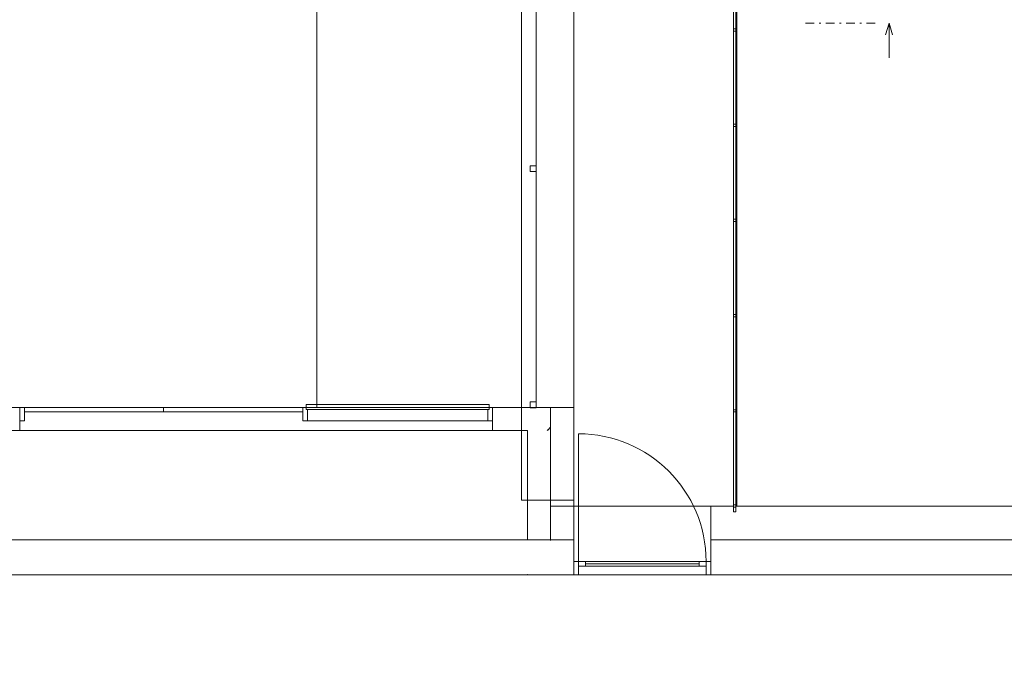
# Model space of a CAD drawing. Header units: millimetres. Extents: x -13540 to 53715, y -38110 to 10383.
# Tile 15 of 17: x 32025 to 40510, y -1373 to 4190. Entities that reach past the tile are written whole.
import ezdxf

# ---------------------------------------------------------------- set-up
doc = ezdxf.new("R2010")
doc.units = ezdxf.units.MM
doc.header["$MEASUREMENT"] = 0
doc.set_wipeout_variables(frame=1)
for name, pattern in [('Wipeout_Contour', [1000, 0, -1000]), ('Čerchovaná M', [225, 125, -42.5, 15, -42.5]), ('Čerchovaná S', [175, 75, -42.5, 15, -42.5])]:
    doc.linetypes.add(name, pattern=pattern)
for name, color, linetype in [('00_2D prvky.obecné', 7, 'Continuous'), ('01_Zóny.dispozice', 7, 'Continuous'), ('02_Desky', 7, 'Continuous'), ('13_Značky.řezy', 7, 'Continuous'), ('Nové_01_Zóny.dispozice', 7, 'Continuous'), ('Nové_02_Desky', 7, 'Continuous'), ('Nové_02_Zdi VNĚJŠÍ - nenosné.obálka', 7, 'Continuous'), ('Nové_02_Zdi VNĚJŠÍ - nosné.obálka', 7, 'Continuous'), ('Nové_05_Podlahy', 7, 'Continuous'), ('Nové_05_Zábradlí', 7, 'Continuous'), ('Nové_09_Exteriér.objekty', 7, 'Continuous'), ('Nové_Konstrukce – Dělicí čáry vrstev', 7, 'Continuous'), ('Nové_Otvory – Dveře', 7, 'Continuous'), ('Nové_Výplně - Povrchové', 7, 'Continuous'), ('Nové_Výplně – Řezové', 7, 'Continuous')]:
    doc.layers.add(name, color=color, linetype=linetype)

# ---------------------------------------------------------------- blocks, each defined once
blk = doc.blocks.new('*X1')
at = {"layer": 'Nové_Výplně – Řezové', "color": 253, "linetype": 'Continuous', "lineweight": 13, "true_color": 0xaaaaaa}
for p, q in [((36575, 654.375), (36600, 679.375)), ((36569.875, 650), (36575, 655.125))]:
    blk.add_line(p, q, dxfattribs=at)

msp = doc.modelspace()

# ---------------------------------------------------------------- linework, layer by layer
at = {"layer": '00_2D prvky.obecné', "color": 251, "linetype": 'Continuous', "lineweight": 0}
msp.add_line((34586, 8950), (34586, 850), dxfattribs=at)
at = {"layer": '01_Zóny.dispozice', "color": 251, "linetype": 'Continuous', "lineweight": 0, "flags": 128}
msp.add_lwpolyline([(27150, 650), (27150, -292.5), (36400, -292.5), (36400, 650)], close=True, dxfattribs=at)
at = {"layer": '02_Desky', "color": 251, "linetype": 'Continuous', "lineweight": 0, "flags": 128}
msp.add_lwpolyline([(-0.2, -10922.5), (52900, -10922.5), (52900, 9280), (42452.5, 9280), (42452.5, 0), (36600, 0), (36600, -292.5), (27150, -292.5), (27150, 0), (20150, 0), (20150, -292.5), (15050, -292.5)], dxfattribs=at)
at = {"layer": '13_Značky.řezy', "color": 251, "linetype": 'Čerchovaná S', "lineweight": 0}
msp.add_line((38797.4, 4160.1), (39397.4, 4160.1), dxfattribs=at)
at = {"layer": '13_Značky.řezy', "color": 251, "linetype": 'Continuous', "lineweight": 0}
for p, q in [((39487.4, 4060.1), (39517.4, 4160.1)), ((39517.4, 4160.1), (39517.4, 3860.1)), ((39547.4, 4060.1), (39517.4, 4160.1))]:
    msp.add_line(p, q, dxfattribs=at)
at = {"layer": 'Nové_01_Zóny.dispozice', "color": 251, "linetype": 'Continuous', "lineweight": 0, "flags": 128}
msp.add_lwpolyline([(-4700, -3697.5), (-4600, -3697.5), (-4600, -10922.5), (2345, -10922.5), (2355, -3697.5), (42150, -3697.5), (42150, -592.5), (-4700, -592.5)], close=True, dxfattribs=at)
at = {"layer": 'Nové_02_Desky', "color": 251, "linetype": 'Continuous', "lineweight": 0, "flags": 128}
msp.add_lwpolyline([(38205, 0), (38205, 4390), (36800, 4390), (36800, 0)], close=True, dxfattribs=at)
at = {"layer": 'Nové_02_Zdi VNĚJŠÍ - nenosné.obálka', "color": 251, "linetype": 'Continuous', "lineweight": 0}
for p, q in [((32025, 850), (32025, 735)), ((36100, 850), (36100, 735)), ((32025, 735), (32025, 650)), ((36100, 735), (36100, 650))]:
    msp.add_line(p, q, dxfattribs=at)
at = {"layer": 'Nové_02_Zdi VNĚJŠÍ - nosné.obálka', "color": 251, "linetype": 'Continuous', "lineweight": 0}
for p, q in [((36800, -292.5), (36800, 0)), ((37980, -292.5), (37980, 0)), ((36800, -477.5), (36800, -292.5)), ((37980, -477.5), (37980, -292.5)), ((36800, -592.5), (36800, -477.5)), ((37980, -592.5), (37980, -477.5))]:
    msp.add_line(p, q, dxfattribs=at)
at = {"layer": 'Nové_02_Zdi VNĚJŠÍ - nosné.obálka', "color": 251, "linetype": 'Continuous', "lineweight": 0, "flags": 128}
for points in [[(42450, 0), (37980, 0)], [(36400, -292.5), (26950, -292.5)], [(26950, -592.5), (36400, -592.5)], [(36400, -592.5), (36800, -592.5)], [(37980, -592.5), (42150, -592.5)]]:
    msp.add_lwpolyline(points, dxfattribs=at)
at = {"layer": 'Nové_05_Podlahy', "color": 251, "linetype": 'Continuous', "lineweight": 0, "flags": 128}
msp.add_lwpolyline([(5200, 9200), (5200, 850), (10450, 850), (10450, -422.5), (14850, -422.5), (14850, 850), (20350, 850), (20350, -422.5), (26950, -422.5), (26950, 850), (36600, 850), (36600, 9200)], close=True, dxfattribs=at)
msp.add_lwpolyline([(2355, -3697.5), (40000, -3697.5), (40000, -3670), (41610, -3670), (41610, -3697.5), (42150, -3697.5), (42150, -592.5), (37980, -592.5), (37980, -477.5), (36800, -477.5), (36800, -592.5), (26950, -592.5), (26950, -422.5), (20350, -422.5), (20350, -592.5), (14850, -592.5)], dxfattribs=at)
at = {"layer": 'Nové_Konstrukce – Dělicí čáry vrstev', "color": 251, "linetype": 'Continuous', "lineweight": 0}
for p, q in [((36600, 0), (36600, -292.5)), ((36600, 0), (36600, -292.5)), ((36600, -292.5), (36400, -292.5)), ((36600, -292.5), (36400, -292.5)), ((36600, -296.3), (36600, -292.5)), ((36600, -292.5), (36602.5, -292.5)), ((36600, -296.3), (36600, -292.5)), ((36800, -292.5), (36602.5, -292.5)), ((42450, -292.5), (37980, -292.5))]:
    msp.add_line(p, q, dxfattribs=at)
msp.add_point((36400, -592.5), dxfattribs=at)
msp.add_point((36400, -592.5), dxfattribs=at)
at = {"layer": 'Nové_Otvory – Dveře', "color": 251, "linetype": 'Čerchovaná M', "lineweight": 0}
for p, q in [((36100, 850), (32025, 850)), ((36100, 650), (32025, 650)), ((37980, 0), (36800, 0)), ((37980, -592.5), (36800, -592.5))]:
    msp.add_line(p, q, dxfattribs=at)
at = {"layer": 'Nové_Otvory – Dveře', "color": 251, "linetype": 'Continuous', "lineweight": 0}
for p, q in [((32025, 735), (32025, 850)), ((32025, 850), (32065, 850)), ((32025, 850), (32025, 735)), ((32025, 850), (32025, 735)), ((32065, 850), (33265, 850)), ((32065, 850), (32065, 735)), ((33265, 850), (32065, 850)), ((32065, 850), (32065, 810)), ((34465, 850), (33265, 850)), ((33265, 810), (33265, 850)), ((33265, 850), (34465, 850)), ((33265, 810), (33265, 850)), ((34465, 735), (34465, 850)), ((34465, 850), (34495, 850)), ((34465, 850), (34465, 810)), ((34495, 850), (34495, 832)), ((36070, 832), (36070, 850)), ((36070, 850), (36100, 850)), ((36100, 850), (36100, 735)), ((36100, 850), (36100, 735)), ((36100, 850), (36100, 735)), ((32065, 810), (33265, 810)), ((34465, 810), (33265, 810)), ((34495, 832), (34505, 832)), ((34505, 832), (34505, 735)), ((36060, 735), (36060, 832)), ((36060, 832), (36070, 832)), ((32065, 735), (32025, 735)), ((32025, 735), (32025, 650)), ((34505, 735), (34465, 735)), ((34505, 735), (36060, 735)), ((36100, 735), (36060, 735)), ((36100, 735), (36100, 650)), ((36800, -292.5), (36800, 0)), ((37980, -292.5), (37980, 0)), ((36800, -477.5), (36800, -292.5)), ((37980, -477.5), (37980, -292.5)), ((36800, -592.5), (36800, -477.5)), ((36800, -477.5), (36840, -477.5)), ((36800, -592.5), (36800, -477.5)), ((36800, -592.5), (36800, -477.5)), ((36840, -477.5), (36840, -592.5)), ((36900, -477.5), (36840, -477.5)), ((36840, -477.5), (36840, -517.5)), ((36900, -517.5), (36900, -477.5)), ((37880, -497.5), (36900, -497.5)), ((37940, -477.5), (37880, -477.5)), ((37880, -477.5), (37880, -517.5)), ((37940, -592.5), (37940, -477.5)), ((37940, -477.5), (37980, -477.5)), ((37940, -517.5), (37940, -477.5)), ((37980, -477.5), (37980, -592.5)), ((37980, -592.5), (37980, -477.5)), ((37980, -592.5), (37980, -477.5)), ((36840, -592.5), (36800, -592.5)), ((36840, -517.5), (36900, -517.5)), ((37880, -517.5), (37940, -517.5)), ((37980, -592.5), (37940, -592.5))]:
    msp.add_line(p, q, dxfattribs=at)
at = {"layer": 'Nové_Otvory – Dveře', "color": 251, "linetype": 'Continuous', "lineweight": 0, "flags": 128}
for points in [[(36070, 832), (34495, 832), (34495, 876), (36070, 876)], [(34505, 832), (36060, 832), (36060, 735), (34505, 735)], [(37880, -477.5), (36900, -477.5), (36900, -497.5), (37880, -497.5)], [(37880, -497.5), (36900, -497.5), (36900, -517.5), (37880, -517.5)]]:
    msp.add_lwpolyline(points, close=True, dxfattribs=at)

# ---------------------------------------------------------------- next in the draw order: wipeouts: each hides what was drawn before it
at = {"color": 251, "linetype": 'Wipeout_Contour', "lineweight": 0, "ltscale": 153179.075376}
msp.add_wipeout([(38175, 0), (38195, 0), (38195, 4100), (38175, 4100)], dxfattribs=at).dxf.layer = 'Nové_05_Zábradlí'
at = {"color": 251, "linetype": 'Wipeout_Contour', "lineweight": 0, "ltscale": 147325.702848}
msp.add_wipeout([(36800, 50), (36800, 4400), (36600, 4400), (36600, 50)], dxfattribs=at).dxf.layer = 'Nové_Výplně - Povrchové'

# ---------------------------------------------------------------- next in the draw order: linework, layer by layer
at = {"layer": 'Nové_02_Zdi VNĚJŠÍ - nenosné.obálka', "color": 251, "linetype": 'Continuous', "lineweight": 0, "flags": 128}
msp.add_lwpolyline([(36800, 0), (36800, 850)], dxfattribs=at)
at = {"layer": 'Nové_02_Zdi VNĚJŠÍ - nosné.obálka', "color": 251, "linetype": 'Continuous', "lineweight": 0, "flags": 128}
msp.add_lwpolyline([(36800, 50), (36800, 4400)], dxfattribs=at)
at = {"layer": 'Nové_05_Zábradlí', "color": 251, "linetype": 'Continuous', "lineweight": 0}
for p, q in [((38175, 4100), (38175, 0)), ((38195, 0), (38195, 4100))]:
    msp.add_line(p, q, dxfattribs=at)
at = {"layer": 'Nové_Otvory – Dveře', "color": 251, "linetype": 'Continuous', "lineweight": 0}
msp.add_line((36840, -477.5), (36840, 622.5), dxfattribs=at)
msp.add_arc((36840, -477.5), 1100, 0, 90, dxfattribs=at)

# ---------------------------------------------------------------- next in the draw order: wipeouts: each hides what was drawn before it
at = {"color": 251, "linetype": 'Wipeout_Contour', "lineweight": 0, "ltscale": 146428.924552}
msp.add_wipeout([(36600, 50), (36600, 4400), (36350, 4400), (36350, 50)], dxfattribs=at).dxf.layer = 'Nové_Výplně - Povrchové'

# ---------------------------------------------------------------- next in the draw order: linework, layer by layer
at = {"layer": 'Nové_02_Zdi VNĚJŠÍ - nenosné.obálka', "color": 251, "linetype": 'Continuous', "lineweight": 0, "flags": 128}
for points in [[(36600, 850), (36100, 850)], [(36800, 850), (36600, 850)], [(36100, 650), (36400, 650)], [(36400, 650), (36400, -292.5)]]:
    msp.add_lwpolyline(points, dxfattribs=at)
at = {"layer": 'Nové_02_Zdi VNĚJŠÍ - nosné.obálka', "color": 251, "linetype": 'Continuous', "lineweight": 0, "flags": 128}
for points in [[(36350, 4400), (36350, 50)], [(36600, 50), (36350, 50)], [(36800, 50), (36600, 50)]]:
    msp.add_lwpolyline(points, dxfattribs=at)
at = {"layer": 'Nové_09_Exteriér.objekty', "color": 251, "linetype": 'Continuous', "lineweight": 0}
for p, q in [((36425, 2931.3), (36425, 2881.3)), ((36475, 2931.3), (36425, 2931.3)), ((36475, 2931.3), (36475, 2881.3)), ((36475, 2881.3), (36425, 2881.3)), ((36425, 897), (36425, 847)), ((36475, 897), (36425, 897)), ((36475, 897), (36475, 847)), ((36475, 847), (36425, 847))]:
    msp.add_line(p, q, dxfattribs=at)
at = {"layer": 'Nové_09_Exteriér.objekty', "color": 251, "linetype": 'Continuous', "lineweight": 0, "flags": 128}
for points in [[(36475.5, 2911.2), (36474.5, 2911.2), (36474.5, 4957.5), (36475.5, 4957.5)], [(36475.5, 877), (36474.5, 877), (36474.5, 2901.2), (36475.5, 2901.2)], [(36475.5, 850), (36474.5, 850), (36474.5, 867), (36475.5, 867)]]:
    msp.add_lwpolyline(points, close=True, dxfattribs=at)
at = {"layer": 'Nové_Konstrukce – Dělicí čáry vrstev', "color": 251, "linetype": 'Continuous', "lineweight": 0}
for p, q in [((36600, 750), (36600, 850)), ((36600, 750), (36600, 850)), ((36600, 650), (36600, 750)), ((36600, 650), (36600, 750)), ((36600, 0), (36600, 650))]:
    msp.add_line(p, q, dxfattribs=at)

# ---------------------------------------------------------------- next in the draw order: block references
at = {"layer": 'Nové_02_Zdi VNĚJŠÍ - nenosné.obálka', "color": 251, "lineweight": 0}
msp.add_blockref('*X1', (0, 0), dxfattribs=at)

# ---------------------------------------------------------------- next in the draw order: wipeouts: each hides what was drawn before it
at = {"color": 251, "linetype": 'Wipeout_Contour', "lineweight": 0, "ltscale": 154837.116368}
msp.add_wipeout([(38175, 4100), (38195, 4100), (38195, 8000), (38175, 8000)], dxfattribs=at).dxf.layer = 'Nové_05_Zábradlí'
at = {"color": 251, "linetype": 'Wipeout_Contour', "lineweight": 0, "ltscale": 152740.183227}
msp.add_wipeout([(38195, 0), (38175, 0), (38175, -50), (38195, -50)], dxfattribs=at).dxf.layer = 'Nové_05_Zábradlí'

# ---------------------------------------------------------------- next in the draw order: linework, layer by layer
at = {"layer": 'Nové_05_Zábradlí', "color": 251, "linetype": 'Continuous', "lineweight": 0}
for p, q in [((38175, 8000), (38175, 4100)), ((38195, 4100), (38195, 8000)), ((38175, 0), (38175, -50)), ((38175, -50), (38195, -50)), ((38195, -50), (38195, 0))]:
    msp.add_line(p, q, dxfattribs=at)

# ---------------------------------------------------------------- next in the draw order: wipeouts: each hides what was drawn before it
at = {"color": 251, "linetype": 'Wipeout_Contour', "lineweight": 0, "ltscale": 152757.724486}
msp.add_wipeout([(38175, 0), (38195, 0), (38195, 820), (38175, 820)], dxfattribs=at).dxf.layer = 'Nové_05_Zábradlí'

# ---------------------------------------------------------------- next in the draw order: linework, layer by layer
at = {"layer": 'Nové_05_Zábradlí', "color": 251, "linetype": 'Continuous', "lineweight": 0}
for p, q in [((38175, 820), (38175, 0)), ((38195, 0), (38195, 820)), ((38175, 0), (38195, 0))]:
    msp.add_line(p, q, dxfattribs=at)

# ---------------------------------------------------------------- next in the draw order: wipeouts: each hides what was drawn before it
at = {"color": 251, "linetype": 'Wipeout_Contour', "lineweight": 0, "ltscale": 152828.127549}
msp.add_wipeout([(38175, 820), (38195, 820), (38195, 1640), (38175, 1640)], dxfattribs=at).dxf.layer = 'Nové_05_Zábradlí'
at = {"color": 251, "linetype": 'Wipeout_Contour', "lineweight": 0, "ltscale": 152740.122993}
msp.add_wipeout([(38175, -10), (38195, -10), (38195, 10), (38175, 10)], dxfattribs=at).dxf.layer = 'Nové_05_Zábradlí'

# ---------------------------------------------------------------- next in the draw order: linework, layer by layer
at = {"layer": 'Nové_05_Zábradlí', "color": 251, "linetype": 'Continuous', "lineweight": 0}
for p, q in [((38175, 1640), (38175, 820)), ((38195, 820), (38195, 1640))]:
    msp.add_line(p, q, dxfattribs=at)
at = {"layer": 'Nové_05_Zábradlí', "color": 251, "linetype": 'Continuous', "lineweight": 0, "flags": 128}
msp.add_lwpolyline([(38175, -10), (38195, -10), (38195, 10), (38175, 10)], close=True, dxfattribs=at)

# ---------------------------------------------------------------- next in the draw order: wipeouts: each hides what was drawn before it
at = {"color": 251, "linetype": 'Wipeout_Contour', "lineweight": 0, "ltscale": 152968.836984}
msp.add_wipeout([(38175, 1640), (38195, 1640), (38195, 2460), (38175, 2460)], dxfattribs=at).dxf.layer = 'Nové_05_Zábradlí'
at = {"color": 251, "linetype": 'Wipeout_Contour', "lineweight": 0, "ltscale": 152775.3369}
msp.add_wipeout([(38175, 810), (38195, 810), (38195, 830), (38175, 830)], dxfattribs=at).dxf.layer = 'Nové_05_Zábradlí'

# ---------------------------------------------------------------- next in the draw order: linework, layer by layer
at = {"layer": 'Nové_05_Zábradlí', "color": 251, "linetype": 'Continuous', "lineweight": 0}
for p, q in [((38175, 2460), (38175, 1640)), ((38195, 1640), (38195, 2460))]:
    msp.add_line(p, q, dxfattribs=at)
at = {"layer": 'Nové_05_Zábradlí', "color": 251, "linetype": 'Continuous', "lineweight": 0, "flags": 128}
msp.add_lwpolyline([(38175, 810), (38195, 810), (38195, 830), (38175, 830)], close=True, dxfattribs=at)

# ---------------------------------------------------------------- next in the draw order: wipeouts: each hides what was drawn before it
at = {"color": 251, "linetype": 'Wipeout_Contour', "lineweight": 0, "ltscale": 153179.659133}
msp.add_wipeout([(38175, 2460), (38195, 2460), (38195, 3280), (38175, 3280)], dxfattribs=at).dxf.layer = 'Nové_05_Zábradlí'
at = {"color": 251, "linetype": 'Wipeout_Contour', "lineweight": 0, "ltscale": 152880.930002}
msp.add_wipeout([(38175, 1630), (38195, 1630), (38195, 1650), (38175, 1650)], dxfattribs=at).dxf.layer = 'Nové_05_Zábradlí'

# ---------------------------------------------------------------- next in the draw order: linework, layer by layer
at = {"layer": 'Nové_05_Zábradlí', "color": 251, "linetype": 'Continuous', "lineweight": 0}
for p, q in [((38175, 3280), (38175, 2460)), ((38195, 2460), (38195, 3280))]:
    msp.add_line(p, q, dxfattribs=at)
at = {"layer": 'Nové_05_Zábradlí', "color": 251, "linetype": 'Continuous', "lineweight": 0, "flags": 128}
msp.add_lwpolyline([(38175, 1630), (38195, 1630), (38195, 1650), (38175, 1650)], close=True, dxfattribs=at)

# ---------------------------------------------------------------- next in the draw order: wipeouts: each hides what was drawn before it
at = {"color": 251, "linetype": 'Wipeout_Contour', "lineweight": 0, "ltscale": 153460.305169}
msp.add_wipeout([(38175, 3280), (38195, 3280), (38195, 4100), (38175, 4100)], dxfattribs=at).dxf.layer = 'Nové_05_Zábradlí'
at = {"color": 251, "linetype": 'Wipeout_Contour', "lineweight": 0, "ltscale": 153056.756634}
msp.add_wipeout([(38175, 2450), (38195, 2450), (38195, 2470), (38175, 2470)], dxfattribs=at).dxf.layer = 'Nové_05_Zábradlí'

# ---------------------------------------------------------------- next in the draw order: linework, layer by layer
at = {"layer": 'Nové_05_Zábradlí', "color": 251, "linetype": 'Continuous', "lineweight": 0}
for p, q in [((38175, 4100), (38175, 3280)), ((38195, 3280), (38195, 4100))]:
    msp.add_line(p, q, dxfattribs=at)
at = {"layer": 'Nové_05_Zábradlí', "color": 251, "linetype": 'Continuous', "lineweight": 0, "flags": 128}
msp.add_lwpolyline([(38175, 2450), (38195, 2450), (38195, 2470), (38175, 2470)], close=True, dxfattribs=at)

# ---------------------------------------------------------------- next in the draw order: wipeouts: each hides what was drawn before it
at = {"color": 251, "linetype": 'Wipeout_Contour', "lineweight": 0, "ltscale": 153850.620925}
msp.add_wipeout([(38175, 4100), (38195, 4100), (38195, 5075), (38175, 5075)], dxfattribs=at).dxf.layer = 'Nové_05_Zábradlí'
at = {"color": 251, "linetype": 'Wipeout_Contour', "lineweight": 0, "ltscale": 153302.57514}
msp.add_wipeout([(38175, 3270), (38195, 3270), (38195, 3290), (38175, 3290)], dxfattribs=at).dxf.layer = 'Nové_05_Zábradlí'

# ---------------------------------------------------------------- next in the draw order: linework, layer by layer
at = {"layer": 'Nové_05_Zábradlí', "color": 251, "linetype": 'Continuous', "lineweight": 0}
for p, q in [((38175, 5075), (38175, 4100)), ((38195, 4100), (38195, 5075))]:
    msp.add_line(p, q, dxfattribs=at)
at = {"layer": 'Nové_05_Zábradlí', "color": 251, "linetype": 'Continuous', "lineweight": 0, "flags": 128}
msp.add_lwpolyline([(38175, 3270), (38195, 3270), (38195, 3290), (38175, 3290)], close=True, dxfattribs=at)

# ---------------------------------------------------------------- next in the draw order: wipeouts: each hides what was drawn before it
at = {"color": 251, "linetype": 'Wipeout_Contour', "lineweight": 0, "ltscale": 153618.049519}
msp.add_wipeout([(38175, 4090), (38195, 4090), (38195, 4110), (38175, 4110)], dxfattribs=at).dxf.layer = 'Nové_05_Zábradlí'

# ---------------------------------------------------------------- next in the draw order: linework, layer by layer
at = {"layer": 'Nové_05_Zábradlí', "color": 251, "linetype": 'Continuous', "lineweight": 0, "flags": 128}
msp.add_lwpolyline([(38175, 4090), (38195, 4090), (38195, 4110), (38175, 4110)], close=True, dxfattribs=at)

doc.saveas('drawing.dxf')
